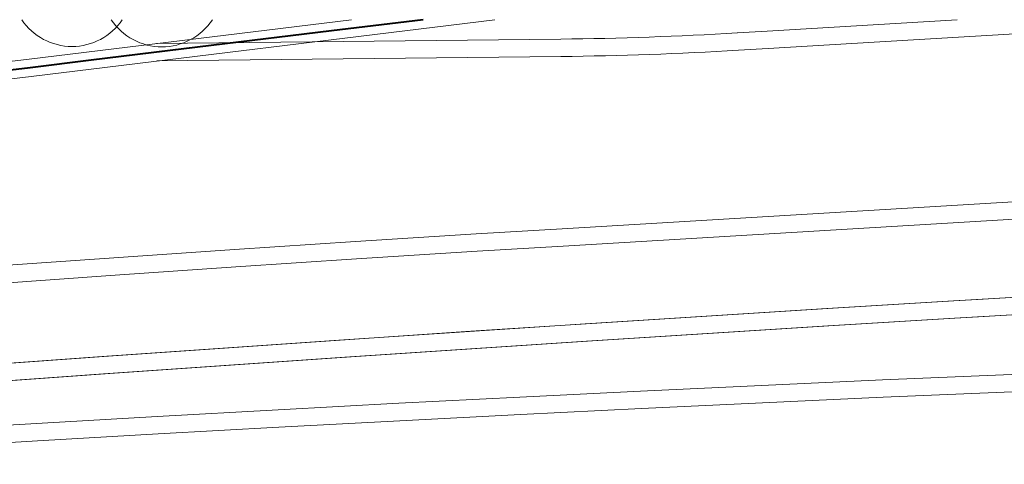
# Model space of a CAD drawing. Header units: metres. Extents: x 118946 to 119657, y 483154 to 483542.
# Tile 29 of 73: x 119024 to 119105, y 483505 to 483542. Entities that reach past the tile are written whole.
import ezdxf

# ---------------------------------------------------------------- set-up
doc = ezdxf.new("R2010")
doc.units = ezdxf.units.M
doc.header["$LTSCALE"] = 500
doc.header["$MEASUREMENT"] = 0
doc.layers.add('N-PV-AL-FILL_SPOOR-O', color=7, linetype='Continuous', lineweight=40, true_color=0xe5e0d9)
doc.layers.add('N-PV-GR-BOOM-S', color=89, linetype='Continuous', lineweight=0)
doc.layers.add('N-PV-OG-WEG_SPOOR_TREIN-G', color=252, linetype='Continuous', lineweight=0)

msp = doc.modelspace()

# ---------------------------------------------------------------- linework, layer by layer
at = {"layer": 'N-PV-AL-FILL_SPOOR-O', "flags": 128}
for points in [[(119056.854, 483541.735), (119049.268, 483540.808), (119039.342, 483539.594), (119029.416, 483538.38), (119024.384, 483537.764), (119019.49, 483537.166), (119009.562, 483535.972), (119006.513, 483535.615), (118999.627, 483534.831), (118989.685, 483533.755), (118979.736, 483532.746), (118969.781, 483531.803), (118960.416, 483530.978), (118959.819, 483530.927), (118949.853, 483530.11), (118946.307, 483529.829)], [(119056.854, 483541.735), (119049.268, 483540.808), (119039.342, 483539.594), (119034.827, 483539.041), (119029.416, 483538.38), (119029.416, 483538.38), (119024.392, 483537.765), (119024.392, 483537.765), (119024.384, 483537.764), (119019.49, 483537.166), (119009.562, 483535.972), (119006.513, 483535.615), (118999.627, 483534.831), (118989.685, 483533.755), (118979.736, 483532.746), (118969.781, 483531.803), (118960.416, 483530.978), (118959.819, 483530.927), (118949.853, 483530.11), (118946.307, 483529.829)]]:
    msp.add_lwpolyline(points, dxfattribs=at)
at = {"layer": 'N-PV-GR-BOOM-S', "ltscale": 0.001, "transparency": 33554585}
for centre, start, end in [((119027.84, 483544.519), 213.83178, 326.16822), ((119035.26, 483544.486), 213.37301, 326.62699)]:
    msp.add_arc(centre, 5, start, end, dxfattribs=at)
at = {"layer": 'N-PV-OG-WEG_SPOOR_TREIN-G', "ltscale": 0.002}
for p, q in [((119094.027, 483541.319), (119085.266, 483540.794)), ((119100.978, 483541.735), (119094.027, 483541.319)), ((119125.064, 483541.735), (119094.113, 483539.881)), ((119085.266, 483540.794), (119082.813, 483540.647)), ((119068.225, 483540.13), (119034.819, 483539.761)), ((119085.352, 483539.357), (119082.9, 483539.21)), ((119094.113, 483539.881), (119085.352, 483539.357)), ((119068.241, 483538.69), (119034.835, 483538.321))]:
    msp.add_line(p, q, dxfattribs=at)
at = {"layer": 'N-PV-OG-WEG_SPOOR_TREIN-G', "ltscale": 0.002, "flags": 128}
for points in [[(119489.871, 483541.735), (119110.177, 483519.055), (119100.194, 483518.458), (119090.212, 483517.85), (119080.23, 483517.227), (119070.249, 483516.588), (119060.27, 483515.934), (119050.291, 483515.265), (119040.313, 483514.58), (119030.337, 483513.881), (119020.361, 483513.165), (119010.387, 483512.435), (119000.414, 483511.689), (118990.441, 483510.927), (118980.471, 483510.151), (118946.307, 483507.454)], [(119514.021, 483541.735), (119110.263, 483517.617), (119100.281, 483517.02), (119090.3, 483516.413), (119080.321, 483515.79), (119070.342, 483515.151), (119060.365, 483514.497), (119050.388, 483513.828), (119040.413, 483513.144), (119030.439, 483512.444), (119020.465, 483511.729), (119010.493, 483510.999), (119000.522, 483510.253), (118990.552, 483509.492), (118980.583, 483508.715), (118946.307, 483506.01)], [(118946.307, 483530.551), (118949.795, 483530.828), (118959.759, 483531.645), (118960.354, 483531.695), (118969.715, 483532.52), (118979.666, 483533.463), (118989.61, 483534.471), (118999.548, 483535.546), (119006.431, 483536.33), (119009.477, 483536.687), (119019.404, 483537.881), (119024.297, 483538.479), (119050.923, 483541.735)], [(118946.307, 483529.106), (118949.911, 483529.392), (118959.879, 483530.21), (118960.478, 483530.26), (118969.846, 483531.086), (118979.807, 483532.03), (118989.76, 483533.039), (118999.707, 483534.115), (119006.596, 483534.899), (119009.647, 483535.257), (119019.577, 483536.452), (119024.472, 483537.049), (119062.785, 483541.735)], [(118946.307, 483507.454), (118978.796, 483510.019), (118980.986, 483510.191), (118990.957, 483510.967), (119000.929, 483511.728), (119010.902, 483512.473), (119020.877, 483513.203), (119030.852, 483513.917), (119040.829, 483514.616), (119050.806, 483515.3), (119060.785, 483515.969), (119070.765, 483516.622), (119080.746, 483517.259), (119090.727, 483517.882), (119100.71, 483518.489), (119102.665, 483518.606), (119260.426, 483528.03)], [(118946.307, 483506.01), (118978.909, 483508.583), (118981.098, 483508.756), (118991.067, 483509.531), (119001.037, 483510.292), (119011.008, 483511.037), (119020.981, 483511.766), (119030.954, 483512.481), (119040.928, 483513.18), (119050.904, 483513.863), (119060.88, 483514.532), (119070.858, 483515.185), (119080.836, 483515.822), (119090.816, 483516.444), (119100.797, 483517.051), (119102.751, 483517.168), (119260.512, 483526.592)], [(119314.634, 483520.768), (119124.785, 483513.198), (119114.792, 483512.799), (119104.8, 483512.385), (119094.808, 483511.951), (119084.817, 483511.497), (119074.826, 483511.023), (119064.837, 483510.529), (119054.849, 483510.016), (119044.862, 483509.482), (119034.876, 483508.928), (119024.891, 483508.354), (119014.907, 483507.76), (119004.924, 483507.147), (118994.943, 483506.513), (118984.963, 483505.859), (118974.984, 483505.186), (118965.007, 483504.492), (118955.031, 483503.779), (118946.307, 483503.137)], [(119314.692, 483519.33), (119124.843, 483511.759), (119114.851, 483511.36), (119104.861, 483510.946), (119094.872, 483510.513), (119084.883, 483510.059), (119074.896, 483509.585), (119064.91, 483509.091), (119054.924, 483508.578), (119044.94, 483508.044), (119034.957, 483507.49), (119024.975, 483506.917), (119014.994, 483506.323), (119005.014, 483505.71), (118995.036, 483505.076), (118985.059, 483504.423), (118975.083, 483503.749), (118965.108, 483503.056), (118955.135, 483502.343), (118946.307, 483501.693)]]:
    msp.add_lwpolyline(points, dxfattribs=at)
at = {"layer": 'N-PV-OG-WEG_SPOOR_TREIN-G', "flags": 128}
for points in [[(118946.307, 483515.503), (118996.461, 483519.464), (119001.367, 483519.848), (119011.34, 483520.61), (119021.315, 483521.345), (119031.292, 483522.054), (119041.27, 483522.736), (119051.25, 483523.392), (119061.232, 483524.022), (119068.342, 483524.455), (119356.861, 483541.735)], [(118946.307, 483514.059), (118996.574, 483518.028), (119001.478, 483518.413), (119011.448, 483519.174), (119021.419, 483519.909), (119031.392, 483520.617), (119041.366, 483521.299), (119051.343, 483521.955), (119061.321, 483522.585), (119068.429, 483523.017), (119380.947, 483541.735)]]:
    msp.add_lwpolyline(points, dxfattribs=at)
at = {"layer": 'N-PV-OG-WEG_SPOOR_TREIN-G', "ltscale": 0.002}
for radius in [299.28, 300.72]:
    msp.add_arc((119064.921, 483839.392), radius, 270.63269, 273.42755, dxfattribs=at)

doc.saveas('drawing.dxf')
